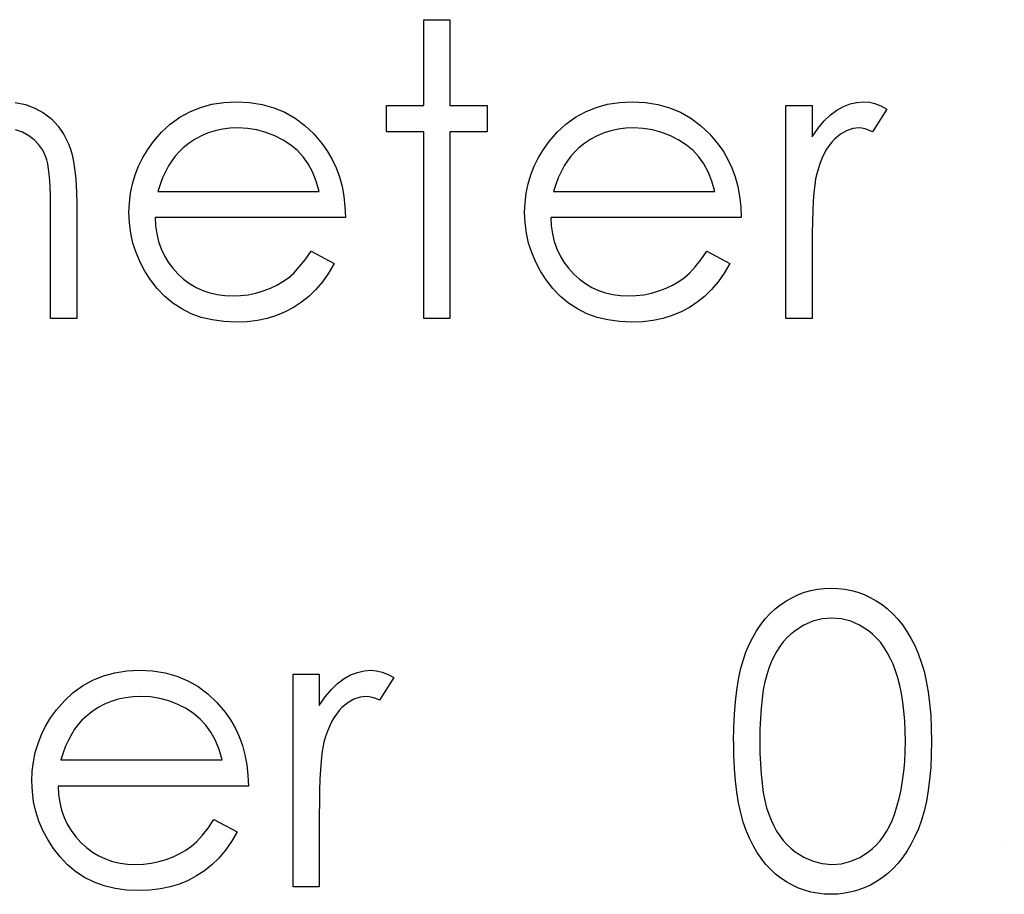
# Model space of a CAD drawing. Header units: inches. Extents: x 370 to 474, y 80 to 168.
# Tile 93 of 170: x 430.739 to 431.205, y 85.608 to 86.022. Entities that reach past the tile are written whole.
import ezdxf

# ---------------------------------------------------------------- set-up
doc = ezdxf.new("R2010")
doc.units = ezdxf.units.IN
doc.header["$LTSCALE"] = 0.5
doc.header["$MEASUREMENT"] = 0

msp = doc.modelspace()

# ---------------------------------------------------------------- linework, layer by layer
at = {"color": 7, "linetype": 'Continuous'}
for p, q in [((430.93055, 86.02222), (430.94291, 86.02222)), ((430.93055, 85.98159), (430.93055, 86.02222)), ((430.94291, 86.02222), (430.94291, 86.02222)), ((430.94291, 86.02222), (430.94291, 85.98159)), ((430.73722, 85.98303), (430.74196, 85.98206)), ((430.74196, 85.98206), (430.74641, 85.9804)), ((430.82486, 85.98071), (430.83024, 85.9822)), ((430.83024, 85.9822), (430.83592, 85.98305)), ((430.83592, 85.98305), (430.84194, 85.98336)), ((430.84194, 85.98336), (430.84194, 85.98336)), ((430.84194, 85.98336), (430.84812, 85.98305)), ((430.84812, 85.98305), (430.854, 85.98212)), ((430.854, 85.98212), (430.85955, 85.98057)), ((430.91288, 85.96922), (430.91288, 85.98159)), ((430.91288, 85.98159), (430.91288, 85.98159)), ((430.91288, 85.98159), (430.93055, 85.98159)), ((430.93055, 85.98159), (430.93055, 85.98159)), ((430.94291, 85.98159), (430.94291, 85.98159)), ((430.94291, 85.98159), (430.96058, 85.98159)), ((430.96058, 85.98159), (430.96058, 85.98159)), ((430.96058, 85.98159), (430.96058, 85.96922)), ((431.01212, 85.98071), (431.0175, 85.9822)), ((431.0175, 85.9822), (431.02318, 85.98305)), ((431.02318, 85.98305), (431.0292, 85.98336)), ((431.0292, 85.98336), (431.0292, 85.98336)), ((431.0292, 85.98336), (431.03539, 85.98305)), ((431.03539, 85.98305), (431.04126, 85.98212)), ((431.04126, 85.98212), (431.04681, 85.98057)), ((431.10191, 85.98159), (431.11428, 85.98159)), ((431.10191, 85.88089), (431.10191, 85.98159)), ((431.11428, 85.98159), (431.11428, 85.98159)), ((431.11428, 85.98159), (431.11428, 85.96677)), ((431.12598, 85.97944), (431.1291, 85.98115)), ((431.1291, 85.98115), (431.1323, 85.98239)), ((431.1323, 85.98239), (431.13553, 85.98311)), ((431.13553, 85.98311), (431.13884, 85.98336)), ((431.13884, 85.98336), (431.13884, 85.98336)), ((431.13884, 85.98336), (431.14141, 85.98314)), ((431.14141, 85.98314), (431.14406, 85.9825)), ((431.14406, 85.9825), (431.14679, 85.98143)), ((431.14679, 85.98143), (431.14961, 85.97991)), ((430.74641, 85.9804), (430.75055, 85.97811)), ((430.75055, 85.97811), (430.75427, 85.97524)), ((430.815, 85.97602), (430.81978, 85.97867)), ((430.81978, 85.97867), (430.82486, 85.98071)), ((430.85955, 85.98057), (430.86477, 85.97842)), ((430.86477, 85.97842), (430.86968, 85.97563)), ((431.00226, 85.97602), (431.00704, 85.97867)), ((431.00704, 85.97867), (431.01212, 85.98071)), ((431.04681, 85.98057), (431.05203, 85.97842)), ((431.05203, 85.97842), (431.05694, 85.97563)), ((431.11999, 85.97433), (431.12294, 85.97717)), ((431.12294, 85.97717), (431.12598, 85.97944)), ((431.14961, 85.97991), (431.14282, 85.9692)), ((431.14961, 85.97991), (431.14961, 85.97991)), ((430.75427, 85.97524), (430.7575, 85.97185)), ((430.7575, 85.97185), (430.76021, 85.96795)), ((430.80642, 85.96898), (430.81056, 85.97281)), ((430.81056, 85.97281), (430.815, 85.97602)), ((430.86968, 85.97563), (430.87427, 85.97221)), ((430.87427, 85.97221), (430.87854, 85.96818)), ((430.99368, 85.96898), (430.99782, 85.97281)), ((430.99782, 85.97281), (431.00226, 85.97602)), ((431.05694, 85.97563), (431.06153, 85.97221)), ((431.06153, 85.97221), (431.0658, 85.96818)), ((431.11709, 85.97085), (431.11999, 85.97433)), ((430.74058, 85.96892), (430.73733, 85.97008)), ((430.74354, 85.96732), (430.74058, 85.96892)), ((430.74616, 85.96533), (430.74354, 85.96732)), ((430.76021, 85.96795), (430.76239, 85.96351)), ((430.80258, 85.96459), (430.80642, 85.96898)), ((430.82535, 85.96729), (430.82232, 85.96569)), ((430.82855, 85.96865), (430.82535, 85.96729)), ((430.83184, 85.96967), (430.82855, 85.96865)), ((430.83529, 85.97041), (430.83184, 85.96967)), ((430.83888, 85.97085), (430.83529, 85.97041)), ((430.84258, 85.97099), (430.83888, 85.97085)), ((430.8471, 85.97077), (430.84258, 85.97099)), ((430.84258, 85.97099), (430.84258, 85.97099)), ((430.85152, 85.97005), (430.8471, 85.97077)), ((430.85585, 85.96889), (430.85152, 85.97005)), ((430.86005, 85.96724), (430.85585, 85.96889)), ((430.864, 85.96522), (430.86005, 85.96724)), ((430.87854, 85.96818), (430.88249, 85.96354)), ((430.93055, 85.96922), (430.91288, 85.96922)), ((430.91288, 85.96922), (430.91288, 85.96922)), ((430.93055, 85.88089), (430.93055, 85.96922)), ((430.93055, 85.96922), (430.93055, 85.96922)), ((430.96058, 85.96922), (430.94291, 85.96922)), ((430.94291, 85.96922), (430.94291, 85.96922)), ((430.94291, 85.96922), (430.94291, 85.88089)), ((430.96058, 85.96922), (430.96058, 85.96922)), ((430.98984, 85.96459), (430.99368, 85.96898)), ((431.01261, 85.96729), (431.00958, 85.96569)), ((431.01581, 85.96865), (431.01261, 85.96729)), ((431.0191, 85.96967), (431.01581, 85.96865)), ((431.02255, 85.97041), (431.0191, 85.96967)), ((431.02614, 85.97085), (431.02255, 85.97041)), ((431.02984, 85.97099), (431.02614, 85.97085)), ((431.03436, 85.97077), (431.02984, 85.97099)), ((431.02984, 85.97099), (431.02984, 85.97099)), ((431.03878, 85.97005), (431.03436, 85.97077)), ((431.04311, 85.96889), (431.03878, 85.97005)), ((431.04731, 85.96724), (431.04311, 85.96889)), ((431.05126, 85.96522), (431.04731, 85.96724)), ((431.0658, 85.96818), (431.06975, 85.96354)), ((431.11428, 85.96677), (431.11709, 85.97085)), ((431.12777, 85.96801), (431.12496, 85.96569)), ((431.13062, 85.96967), (431.12777, 85.96801)), ((431.13354, 85.97066), (431.13062, 85.96967)), ((431.1365, 85.97099), (431.13354, 85.97066)), ((431.13785, 85.97088), (431.1365, 85.97099)), ((431.1365, 85.97099), (431.1365, 85.97099)), ((431.13937, 85.97055), (431.13785, 85.97088)), ((431.14102, 85.96997), (431.13937, 85.97055)), ((431.14282, 85.9692), (431.14102, 85.96997)), ((431.14282, 85.9692), (431.14282, 85.9692)), ((430.74837, 85.96307), (430.74616, 85.96533)), ((430.75016, 85.96047), (430.74837, 85.96307)), ((430.76239, 85.96351), (430.7633, 85.96103)), ((430.79987, 85.96083), (430.80258, 85.96459)), ((430.80258, 85.96459), (430.80258, 85.96459)), ((430.81942, 85.96376), (430.81663, 85.96155)), ((430.82232, 85.96569), (430.81942, 85.96376)), ((430.86753, 85.9629), (430.864, 85.96522)), ((430.87068, 85.96028), (430.86753, 85.9629)), ((430.88249, 85.96354), (430.88249, 85.96354)), ((430.88249, 85.96354), (430.88503, 85.95992)), ((430.98713, 85.96083), (430.98984, 85.96459)), ((430.98984, 85.96459), (430.98984, 85.96459)), ((431.00668, 85.96376), (431.00389, 85.96155)), ((431.00958, 85.96569), (431.00668, 85.96376)), ((431.05479, 85.9629), (431.05126, 85.96522)), ((431.05794, 85.96028), (431.05479, 85.9629)), ((431.06975, 85.96354), (431.06975, 85.96354)), ((431.06975, 85.96354), (431.07229, 85.95992)), ((431.11428, 85.96677), (431.11428, 85.96677)), ((431.12234, 85.96268), (431.12118, 85.96092)), ((431.1236, 85.96428), (431.12234, 85.96268)), ((431.12496, 85.96569), (431.1236, 85.96428)), ((430.75154, 85.9576), (430.75016, 85.96047)), ((430.75209, 85.95595), (430.75154, 85.9576)), ((430.7633, 85.96103), (430.76407, 85.95824)), ((430.76407, 85.95824), (430.76474, 85.95517)), ((430.7975, 85.95694), (430.79987, 85.96083)), ((430.8129, 85.95769), (430.81122, 85.95545)), ((430.8147, 85.95973), (430.8129, 85.95769)), ((430.81663, 85.96155), (430.8147, 85.95973)), ((430.81663, 85.96155), (430.81663, 85.96155)), ((430.87338, 85.95736), (430.87068, 85.96028)), ((430.88503, 85.95992), (430.88721, 85.95611)), ((430.98476, 85.95694), (430.98713, 85.96083)), ((431.00016, 85.95769), (430.99848, 85.95545)), ((431.00196, 85.95973), (431.00016, 85.95769)), ((431.00389, 85.96155), (431.00196, 85.95973)), ((431.00389, 85.96155), (431.00389, 85.96155)), ((431.06064, 85.95736), (431.05794, 85.96028)), ((431.07229, 85.95992), (431.07447, 85.95611)), ((431.12007, 85.95896), (431.11905, 85.9568)), ((431.12118, 85.96092), (431.12007, 85.95896)), ((430.75256, 85.95396), (430.75209, 85.95595)), ((430.75298, 85.95167), (430.75256, 85.95396)), ((430.76474, 85.95517), (430.76529, 85.95181)), ((430.79388, 85.9488), (430.79551, 85.95294)), ((430.79551, 85.95294), (430.7975, 85.95694)), ((430.80967, 85.95299), (430.80824, 85.95029)), ((430.81122, 85.95545), (430.80967, 85.95299)), ((430.87576, 85.95404), (430.87338, 85.95736)), ((430.87783, 85.95021), (430.87576, 85.95404)), ((430.88721, 85.95611), (430.88909, 85.95206)), ((430.98114, 85.9488), (430.98277, 85.95294)), ((430.98277, 85.95294), (430.98476, 85.95694)), ((430.99693, 85.95299), (430.9955, 85.95029)), ((430.99848, 85.95545), (430.99693, 85.95299)), ((431.06302, 85.95404), (431.06064, 85.95736)), ((431.06509, 85.95021), (431.06302, 85.95404)), ((431.07447, 85.95611), (431.07635, 85.95206)), ((431.11811, 85.95448), (431.11726, 85.95197)), ((431.11905, 85.9568), (431.11811, 85.95448)), ((430.75331, 85.94907), (430.75298, 85.95167)), ((430.75356, 85.94615), (430.75331, 85.94907)), ((430.76529, 85.95181), (430.7657, 85.94816)), ((430.7657, 85.94816), (430.76601, 85.94422)), ((430.79261, 85.94452), (430.79388, 85.9488)), ((430.80824, 85.95029), (430.80691, 85.94739)), ((430.87962, 85.94584), (430.87783, 85.95021)), ((430.88909, 85.95206), (430.89061, 85.9478)), ((430.97987, 85.94452), (430.98114, 85.9488)), ((430.9955, 85.95029), (430.99417, 85.94739)), ((431.06688, 85.94584), (431.06509, 85.95021)), ((431.07635, 85.95206), (431.07787, 85.9478)), ((431.11648, 85.9493), (431.11596, 85.94689)), ((431.11726, 85.95197), (431.11648, 85.9493)), ((431.11648, 85.9493), (431.11648, 85.9493)), ((430.75375, 85.94292), (430.75356, 85.94615)), ((430.76601, 85.94422), (430.7662, 85.93997)), ((430.7917, 85.94013), (430.79261, 85.94452)), ((430.80573, 85.9443), (430.80465, 85.94096)), ((430.80691, 85.94739), (430.80573, 85.9443)), ((430.88108, 85.94096), (430.87962, 85.94584)), ((430.89061, 85.9478), (430.89182, 85.94333)), ((430.97896, 85.94013), (430.97987, 85.94452)), ((430.99299, 85.9443), (430.99191, 85.94096)), ((430.99417, 85.94739), (430.99299, 85.9443)), ((431.06834, 85.94096), (431.06688, 85.94584)), ((431.07787, 85.9478), (431.07908, 85.94333)), ((431.11552, 85.94394), (431.11513, 85.94043)), ((431.11596, 85.94689), (431.11552, 85.94394)), ((430.75386, 85.93936), (430.75375, 85.94292)), ((430.75389, 85.93549), (430.75386, 85.93936)), ((430.7662, 85.93997), (430.76625, 85.93544)), ((430.79118, 85.9356), (430.7917, 85.94013)), ((430.80465, 85.94096), (430.80465, 85.94096)), ((430.80465, 85.94096), (430.88108, 85.94096)), ((430.89182, 85.94333), (430.8927, 85.93864)), ((430.97844, 85.9356), (430.97896, 85.94013)), ((430.99191, 85.94096), (430.99191, 85.94096)), ((430.99191, 85.94096), (431.06834, 85.94096)), ((431.07908, 85.94333), (431.07996, 85.93864)), ((431.11513, 85.94043), (431.11483, 85.93638)), ((430.75389, 85.88089), (430.75389, 85.93549)), ((430.75389, 85.93549), (430.75389, 85.93549)), ((430.76625, 85.93544), (430.76625, 85.93544)), ((430.76625, 85.93544), (430.76625, 85.88089)), ((430.79099, 85.93097), (430.79118, 85.9356)), ((430.8927, 85.93864), (430.89323, 85.93373)), ((430.97825, 85.93097), (430.97844, 85.9356)), ((431.07996, 85.93864), (431.08049, 85.93373)), ((431.11483, 85.93638), (431.11458, 85.93179)), ((430.79121, 85.92603), (430.79099, 85.93097)), ((430.79099, 85.93097), (430.79099, 85.93097)), ((430.89323, 85.93373), (430.89345, 85.92859)), ((430.97847, 85.92603), (430.97825, 85.93097)), ((430.97825, 85.93097), (430.97825, 85.93097)), ((431.08049, 85.93373), (431.08071, 85.92859)), ((431.11458, 85.93179), (431.11441, 85.92666)), ((430.79181, 85.9212), (430.79121, 85.92603)), ((430.89345, 85.92859), (430.80335, 85.92859)), ((430.80335, 85.92859), (430.80335, 85.92859)), ((430.80335, 85.92859), (430.8036, 85.92462)), ((430.89345, 85.92859), (430.89345, 85.92859)), ((430.97907, 85.9212), (430.97847, 85.92603)), ((431.08071, 85.92859), (430.99061, 85.92859)), ((430.99061, 85.92859), (430.99061, 85.92859)), ((430.99061, 85.92859), (430.99086, 85.92462)), ((431.08071, 85.92859), (431.08071, 85.92859)), ((431.11441, 85.92666), (431.1143, 85.92097)), ((430.79286, 85.91653), (430.79181, 85.9212)), ((430.8036, 85.92462), (430.80415, 85.92081)), ((430.80415, 85.92081), (430.80504, 85.91719)), ((430.98012, 85.91653), (430.97907, 85.9212)), ((430.99086, 85.92462), (430.99141, 85.92081)), ((430.99141, 85.92081), (430.9923, 85.91719)), ((431.1143, 85.92097), (431.11428, 85.91474)), ((430.79435, 85.91198), (430.79286, 85.91653)), ((430.80504, 85.91719), (430.80625, 85.91377)), ((430.98161, 85.91198), (430.98012, 85.91653)), ((430.9923, 85.91719), (430.99351, 85.91377)), ((430.79623, 85.90753), (430.79435, 85.91198)), ((430.80625, 85.91377), (430.80774, 85.91054)), ((430.87435, 85.90864), (430.87716, 85.91269)), ((430.87716, 85.91269), (430.88815, 85.90692)), ((430.98349, 85.90753), (430.98161, 85.91198)), ((430.99351, 85.91377), (430.995, 85.91054)), ((431.06161, 85.90864), (431.06442, 85.91269)), ((431.06442, 85.91269), (431.07541, 85.90692)), ((431.11428, 85.91474), (431.11428, 85.91474)), ((431.11428, 85.91474), (431.11428, 85.88089)), ((430.79852, 85.90323), (430.79623, 85.90753)), ((430.80774, 85.91054), (430.80956, 85.90748)), ((430.80956, 85.90748), (430.81172, 85.90461)), ((430.87162, 85.90521), (430.87435, 85.90864)), ((430.88815, 85.90692), (430.88544, 85.90231)), ((430.88815, 85.90692), (430.88815, 85.90692)), ((430.98578, 85.90323), (430.98349, 85.90753)), ((430.995, 85.91054), (430.99682, 85.90748)), ((430.99682, 85.90748), (430.99898, 85.90461)), ((431.05888, 85.90521), (431.06161, 85.90864)), ((431.07541, 85.90692), (431.0727, 85.90231)), ((431.07541, 85.90692), (431.07541, 85.90692)), ((430.80125, 85.89906), (430.79852, 85.90323)), ((430.81172, 85.90461), (430.81417, 85.9019)), ((430.81417, 85.9019), (430.81688, 85.89947)), ((430.86648, 85.90011), (430.86899, 85.90234)), ((430.86899, 85.90234), (430.87162, 85.90521)), ((430.88544, 85.90231), (430.88255, 85.89817)), ((430.98851, 85.89906), (430.98578, 85.90323)), ((430.99898, 85.90461), (431.00143, 85.9019)), ((431.00143, 85.9019), (431.00414, 85.89947)), ((431.05374, 85.90011), (431.05625, 85.90234)), ((431.05625, 85.90234), (431.05888, 85.90521)), ((431.0727, 85.90231), (431.06981, 85.89817)), ((430.8044, 85.89503), (430.80125, 85.89906)), ((430.81688, 85.89947), (430.81972, 85.89735)), ((430.81972, 85.89735), (430.82273, 85.89555)), ((430.86104, 85.8966), (430.86389, 85.89826)), ((430.86389, 85.89826), (430.86648, 85.90011)), ((430.88255, 85.89817), (430.87945, 85.89448)), ((430.99166, 85.89503), (430.98851, 85.89906)), ((431.00414, 85.89947), (431.00698, 85.89735)), ((431.00698, 85.89735), (431.00999, 85.89555)), ((431.0483, 85.8966), (431.05115, 85.89826)), ((431.05115, 85.89826), (431.05374, 85.90011)), ((431.06981, 85.89817), (431.06671, 85.89448)), ((430.80791, 85.8913), (430.8044, 85.89503)), ((430.82273, 85.89555), (430.8259, 85.89409)), ((430.8259, 85.89409), (430.82922, 85.89296)), ((430.82922, 85.89296), (430.83269, 85.89216)), ((430.84741, 85.89207), (430.851, 85.89282)), ((430.851, 85.89282), (430.85453, 85.89384)), ((430.85453, 85.89384), (430.85792, 85.89511)), ((430.85792, 85.89511), (430.86104, 85.8966)), ((430.87945, 85.89448), (430.87614, 85.89127)), ((430.99517, 85.8913), (430.99166, 85.89503)), ((431.00999, 85.89555), (431.01316, 85.89409)), ((431.01316, 85.89409), (431.01648, 85.89296)), ((431.01648, 85.89296), (431.01995, 85.89216)), ((431.03467, 85.89207), (431.03826, 85.89282)), ((431.03826, 85.89282), (431.04179, 85.89384)), ((431.04179, 85.89384), (431.04518, 85.89511)), ((431.04518, 85.89511), (431.0483, 85.8966)), ((431.06671, 85.89448), (431.0634, 85.89127)), ((430.81177, 85.88807), (430.80791, 85.8913)), ((430.81594, 85.88534), (430.81177, 85.88807)), ((430.83269, 85.89216), (430.83631, 85.89166)), ((430.83631, 85.89166), (430.84009, 85.89149)), ((430.84009, 85.89149), (430.84379, 85.89163)), ((430.84009, 85.89149), (430.84009, 85.89149)), ((430.84379, 85.89163), (430.84741, 85.89207)), ((430.87264, 85.88849), (430.86894, 85.88606)), ((430.87614, 85.89127), (430.87264, 85.88849)), ((430.99903, 85.88807), (430.99517, 85.8913)), ((431.0032, 85.88534), (430.99903, 85.88807)), ((431.01995, 85.89216), (431.02357, 85.89166)), ((431.02357, 85.89166), (431.02735, 85.89149)), ((431.02735, 85.89149), (431.03105, 85.89163)), ((431.02735, 85.89149), (431.02735, 85.89149)), ((431.03105, 85.89163), (431.03467, 85.89207)), ((431.0599, 85.88849), (431.0562, 85.88606)), ((431.0634, 85.89127), (431.0599, 85.88849)), ((430.82041, 85.8831), (430.81594, 85.88534)), ((430.82524, 85.88136), (430.82041, 85.8831)), ((430.86499, 85.88396), (430.86085, 85.88222)), ((430.86894, 85.88606), (430.86499, 85.88396)), ((431.00767, 85.8831), (431.0032, 85.88534)), ((431.0125, 85.88136), (431.00767, 85.8831)), ((431.05225, 85.88396), (431.04811, 85.88222)), ((431.0562, 85.88606), (431.05225, 85.88396)), ((430.76625, 85.88089), (430.75389, 85.88089)), ((430.75389, 85.88089), (430.75389, 85.88089)), ((430.76625, 85.88089), (430.76625, 85.88089)), ((430.83038, 85.88012), (430.82524, 85.88136)), ((430.83584, 85.87938), (430.83038, 85.88012)), ((430.84164, 85.87913), (430.83584, 85.87938)), ((430.84686, 85.87932), (430.84164, 85.87913)), ((430.84164, 85.87913), (430.84164, 85.87913)), ((430.8518, 85.8799), (430.84686, 85.87932)), ((430.85646, 85.88087), (430.8518, 85.8799)), ((430.86085, 85.88222), (430.85646, 85.88087)), ((430.94291, 85.88089), (430.93055, 85.88089)), ((430.93055, 85.88089), (430.93055, 85.88089)), ((430.94291, 85.88089), (430.94291, 85.88089)), ((431.01764, 85.88012), (431.0125, 85.88136)), ((431.0231, 85.87938), (431.01764, 85.88012)), ((431.0289, 85.87913), (431.0231, 85.87938)), ((431.03412, 85.87932), (431.0289, 85.87913)), ((431.0289, 85.87913), (431.0289, 85.87913)), ((431.03906, 85.8799), (431.03412, 85.87932)), ((431.04372, 85.88087), (431.03906, 85.8799)), ((431.04811, 85.88222), (431.04372, 85.88087)), ((431.11428, 85.88089), (431.10191, 85.88089)), ((431.10191, 85.88089), (431.10191, 85.88089)), ((431.11428, 85.88089), (431.11428, 85.88089)), ((431.11375, 85.75212), (431.11684, 85.75272)), ((431.11684, 85.75272), (431.11999, 85.75308)), ((431.11999, 85.75308), (431.12325, 85.75319)), ((431.12325, 85.75319), (431.12325, 85.75319)), ((431.12325, 85.75319), (431.12653, 85.75308)), ((431.12653, 85.75308), (431.12976, 85.75272)), ((431.12976, 85.75272), (431.13288, 85.75212)), ((431.10216, 85.74729), (431.10495, 85.74886)), ((431.10495, 85.74886), (431.10779, 85.75019)), ((431.10779, 85.75019), (431.11074, 85.75126)), ((431.11074, 85.75126), (431.11375, 85.75212)), ((431.13288, 85.75212), (431.13594, 85.75126)), ((431.13594, 85.75126), (431.13892, 85.75019)), ((431.13892, 85.75019), (431.14182, 85.74886)), ((431.14182, 85.74886), (431.14467, 85.74729)), ((431.09443, 85.74121), (431.09686, 85.74345)), ((431.09686, 85.74345), (431.09945, 85.74549)), ((431.09945, 85.74549), (431.10216, 85.74729)), ((431.14467, 85.74729), (431.1474, 85.74547)), ((431.1474, 85.74547), (431.15002, 85.74342)), ((431.15002, 85.74342), (431.15253, 85.7411)), ((431.09004, 85.73602), (431.09216, 85.73873)), ((431.09216, 85.73873), (431.09443, 85.74121)), ((431.11911, 85.73867), (431.11466, 85.73757)), ((431.12366, 85.73906), (431.11911, 85.73867)), ((431.12816, 85.73867), (431.12366, 85.73906)), ((431.12366, 85.73906), (431.12366, 85.73906)), ((431.13255, 85.73757), (431.12816, 85.73867)), ((431.15253, 85.7411), (431.15488, 85.73856)), ((431.15488, 85.73856), (431.15709, 85.7358)), ((431.08805, 85.73307), (431.09004, 85.73602)), ((431.11038, 85.73567), (431.10621, 85.73304)), ((431.11466, 85.73757), (431.11038, 85.73567)), ((431.1368, 85.73567), (431.13255, 85.73757)), ((431.14097, 85.73304), (431.1368, 85.73567)), ((431.15709, 85.7358), (431.15916, 85.73277)), ((431.08452, 85.72653), (431.0862, 85.72992)), ((431.0862, 85.72992), (431.08805, 85.73307)), ((431.10238, 85.7297), (431.10064, 85.72774)), ((431.10423, 85.73147), (431.10238, 85.7297)), ((431.10621, 85.73304), (431.10423, 85.73147)), ((431.14295, 85.73144), (431.14097, 85.73304)), ((431.14483, 85.72962), (431.14295, 85.73144)), ((431.14663, 85.72758), (431.14483, 85.72962)), ((431.15916, 85.73277), (431.16109, 85.72951)), ((431.16109, 85.72951), (431.16286, 85.726)), ((431.083, 85.72291), (431.08452, 85.72653)), ((431.09904, 85.72562), (431.09755, 85.72333)), ((431.10064, 85.72774), (431.09904, 85.72562)), ((431.14828, 85.72531), (431.14663, 85.72758)), ((431.14983, 85.72283), (431.14828, 85.72531)), ((431.16286, 85.726), (431.16451, 85.72225)), ((431.08165, 85.71899), (431.083, 85.72291)), ((431.09617, 85.72084), (431.09493, 85.71819)), ((431.09755, 85.72333), (431.09617, 85.72084)), ((431.15126, 85.72013), (431.14983, 85.72283)), ((431.15259, 85.71723), (431.15126, 85.72013)), ((431.16451, 85.72225), (431.16598, 85.71822)), ((431.08046, 85.71469), (431.08165, 85.71899)), ((431.09379, 85.71535), (431.0928, 85.71226)), ((431.09493, 85.71819), (431.09379, 85.71535)), ((431.1538, 85.71408), (431.15259, 85.71723)), ((431.16598, 85.71822), (431.16727, 85.71386)), ((430.77384, 85.70964), (430.77892, 85.71168)), ((430.77892, 85.71168), (430.78431, 85.71317)), ((430.78431, 85.71317), (430.78999, 85.71403)), ((430.78999, 85.71403), (430.79601, 85.71433)), ((430.79601, 85.71433), (430.79601, 85.71433)), ((430.79601, 85.71433), (430.80219, 85.71403)), ((430.80219, 85.71403), (430.80807, 85.71309)), ((430.80807, 85.71309), (430.81362, 85.71154)), ((430.81362, 85.71154), (430.81884, 85.70939)), ((430.86872, 85.71256), (430.88108, 85.71256)), ((430.86872, 85.61187), (430.86872, 85.71256)), ((430.88108, 85.71256), (430.88108, 85.71256)), ((430.88108, 85.71256), (430.88108, 85.69774)), ((430.89279, 85.71041), (430.89591, 85.71212)), ((430.89591, 85.71212), (430.89911, 85.71336)), ((430.89911, 85.71336), (430.90234, 85.71408)), ((430.90234, 85.71408), (430.90565, 85.71433)), ((430.90565, 85.71433), (430.90565, 85.71433)), ((430.90565, 85.71433), (430.90822, 85.71411)), ((430.90822, 85.71411), (430.91087, 85.71347)), ((430.91642, 85.71088), (430.90962, 85.70017)), ((430.91087, 85.71347), (430.9136, 85.7124)), ((430.9136, 85.7124), (430.91642, 85.71088)), ((430.91642, 85.71088), (430.91642, 85.71088)), ((431.07944, 85.71), (431.08046, 85.71469)), ((431.0928, 85.71226), (431.09194, 85.70881)), ((431.15488, 85.71071), (431.1538, 85.71408)), ((431.15585, 85.70712), (431.15488, 85.71071)), ((431.16727, 85.71386), (431.16835, 85.70917)), ((430.76463, 85.70378), (430.76907, 85.70699)), ((430.76907, 85.70699), (430.77384, 85.70964)), ((430.81884, 85.70939), (430.82375, 85.7066)), ((430.82375, 85.7066), (430.82833, 85.70318)), ((430.8868, 85.7053), (430.88975, 85.70815)), ((430.88975, 85.70815), (430.89279, 85.71041)), ((431.07864, 85.70492), (431.07944, 85.71)), ((431.09194, 85.70881), (431.0912, 85.70503)), ((431.15662, 85.70332), (431.15585, 85.70712)), ((431.16835, 85.70917), (431.16923, 85.70414)), ((430.76048, 85.69995), (430.76463, 85.70378)), ((430.78936, 85.70138), (430.78591, 85.70064)), ((430.79295, 85.70182), (430.78936, 85.70138)), ((430.79664, 85.70196), (430.79295, 85.70182)), ((430.80117, 85.70174), (430.79664, 85.70196)), ((430.79664, 85.70196), (430.79664, 85.70196)), ((430.80559, 85.70102), (430.80117, 85.70174)), ((430.82833, 85.70318), (430.83261, 85.69915)), ((430.88108, 85.69774), (430.8839, 85.70182)), ((430.8839, 85.70182), (430.8868, 85.7053)), ((430.90035, 85.70163), (430.89742, 85.70064)), ((430.9033, 85.70196), (430.90035, 85.70163)), ((430.90466, 85.70185), (430.9033, 85.70196)), ((430.9033, 85.70196), (430.9033, 85.70196)), ((430.90617, 85.70152), (430.90466, 85.70185)), ((430.90783, 85.70094), (430.90617, 85.70152)), ((431.078, 85.69945), (431.07864, 85.70492)), ((431.0912, 85.70503), (431.09062, 85.70086)), ((431.15728, 85.69926), (431.15662, 85.70332)), ((431.16923, 85.70414), (431.16992, 85.69879)), ((430.75665, 85.69556), (430.76048, 85.69995)), ((430.77638, 85.69666), (430.77349, 85.69473)), ((430.77942, 85.69826), (430.77638, 85.69666)), ((430.78262, 85.69962), (430.77942, 85.69826)), ((430.78591, 85.70064), (430.78262, 85.69962)), ((430.80992, 85.69986), (430.80559, 85.70102)), ((430.81412, 85.69821), (430.80992, 85.69986)), ((430.81806, 85.69619), (430.81412, 85.69821)), ((430.83261, 85.69915), (430.83656, 85.69451)), ((430.88108, 85.69774), (430.88108, 85.69774)), ((430.89177, 85.69666), (430.89041, 85.69525)), ((430.89458, 85.69898), (430.89177, 85.69666)), ((430.89742, 85.70064), (430.89458, 85.69898)), ((430.90962, 85.70017), (430.90783, 85.70094)), ((430.90962, 85.70017), (430.90962, 85.70017)), ((431.07754, 85.69357), (431.078, 85.69945)), ((431.09062, 85.70086), (431.09015, 85.69636)), ((431.15778, 85.69498), (431.15728, 85.69926)), ((431.16992, 85.69879), (431.17042, 85.69307)), ((430.75394, 85.6918), (430.75665, 85.69556)), ((430.75665, 85.69556), (430.75665, 85.69556)), ((430.7707, 85.69252), (430.76877, 85.6907)), ((430.77349, 85.69473), (430.7707, 85.69252)), ((430.7707, 85.69252), (430.7707, 85.69252)), ((430.8216, 85.69387), (430.81806, 85.69619)), ((430.82474, 85.69125), (430.8216, 85.69387)), ((430.83656, 85.69451), (430.83656, 85.69451)), ((430.83656, 85.69451), (430.8391, 85.69089)), ((430.88798, 85.69189), (430.88688, 85.68993)), ((430.88914, 85.69365), (430.88798, 85.69189)), ((430.89041, 85.69525), (430.88914, 85.69365)), ((431.07726, 85.68733), (431.07754, 85.69357)), ((431.09015, 85.69636), (431.08982, 85.69153)), ((431.15816, 85.69048), (431.15778, 85.69498)), ((431.17042, 85.69307), (431.1707, 85.68706)), ((430.74958, 85.68391), (430.75157, 85.68791)), ((430.75157, 85.68791), (430.75394, 85.6918)), ((430.76697, 85.68866), (430.76529, 85.68642)), ((430.76877, 85.6907), (430.76697, 85.68866)), ((430.82745, 85.68833), (430.82474, 85.69125)), ((430.82982, 85.68501), (430.82745, 85.68833)), ((430.8391, 85.69089), (430.84128, 85.68708)), ((430.88586, 85.68777), (430.88492, 85.68546)), ((430.88688, 85.68993), (430.88586, 85.68777)), ((431.07717, 85.68071), (431.07726, 85.68733)), ((431.08982, 85.69153), (431.0896, 85.68631)), ((431.15836, 85.68573), (431.15816, 85.69048)), ((430.74795, 85.67977), (430.74958, 85.68391)), ((430.76374, 85.68397), (430.76231, 85.68126)), ((430.76529, 85.68642), (430.76374, 85.68397)), ((430.83189, 85.68118), (430.82982, 85.68501)), ((430.84128, 85.68708), (430.84316, 85.68303)), ((430.84316, 85.68303), (430.84467, 85.67878)), ((430.88406, 85.68294), (430.88329, 85.68027)), ((430.88492, 85.68546), (430.88406, 85.68294)), ((431.0896, 85.68631), (431.08954, 85.68076)), ((431.15844, 85.68076), (431.15836, 85.68573)), ((431.1707, 85.68706), (431.17081, 85.68071)), ((430.74668, 85.67549), (430.74795, 85.67977)), ((430.76098, 85.67836), (430.75979, 85.67527)), ((430.76231, 85.68126), (430.76098, 85.67836)), ((430.83369, 85.67682), (430.83189, 85.68118)), ((430.84467, 85.67878), (430.84589, 85.6743)), ((430.88329, 85.68027), (430.88277, 85.67786)), ((430.88329, 85.68027), (430.88329, 85.68027)), ((431.07726, 85.67414), (431.07718, 85.68071)), ((431.08954, 85.68076), (431.0896, 85.67524)), ((431.15836, 85.67579), (431.15844, 85.68076)), ((431.15844, 85.68076), (431.15844, 85.68076)), ((431.17081, 85.68071), (431.1707, 85.67439)), ((431.17081, 85.68071), (431.17081, 85.68071)), ((430.74577, 85.6711), (430.74668, 85.67549)), ((430.75979, 85.67527), (430.75872, 85.67193)), ((430.83515, 85.67193), (430.83369, 85.67682)), ((430.84589, 85.6743), (430.84677, 85.66961)), ((430.88233, 85.67491), (430.88194, 85.67141)), ((430.88277, 85.67786), (430.88233, 85.67491)), ((431.07754, 85.66793), (431.07726, 85.67414)), ((431.0896, 85.67524), (431.08982, 85.67005)), ((431.15811, 85.67099), (431.15836, 85.67579)), ((431.1707, 85.67439), (431.17042, 85.6684)), ((430.74525, 85.66658), (430.74577, 85.6711)), ((430.75872, 85.67193), (430.75872, 85.67193)), ((430.75872, 85.67193), (430.83515, 85.67193)), ((430.84677, 85.66961), (430.8473, 85.6647)), ((430.88194, 85.67141), (430.88164, 85.66735)), ((431.08982, 85.67005), (431.09015, 85.66519)), ((431.15769, 85.66638), (431.15811, 85.67099)), ((430.74505, 85.66194), (430.74525, 85.66658)), ((430.8473, 85.6647), (430.84752, 85.65956)), ((430.88164, 85.66735), (430.88139, 85.66277)), ((431.078, 85.66208), (431.07754, 85.66793)), ((431.09015, 85.66519), (431.09059, 85.66072)), ((431.15714, 85.66197), (431.15769, 85.66638)), ((431.17042, 85.6684), (431.16992, 85.66271)), ((430.74528, 85.657), (430.74505, 85.66194)), ((430.74505, 85.66194), (430.74505, 85.66194)), ((430.84752, 85.65956), (430.75742, 85.65956)), ((430.75742, 85.65956), (430.75742, 85.65956)), ((430.75742, 85.65956), (430.75767, 85.65559)), ((430.84752, 85.65956), (430.84752, 85.65956)), ((430.88139, 85.66277), (430.88122, 85.65763)), ((431.07867, 85.65664), (431.078, 85.66208)), ((431.09059, 85.66072), (431.0912, 85.65658)), ((431.1564, 85.65774), (431.15714, 85.66197)), ((431.16992, 85.66271), (431.16926, 85.65738)), ((430.74588, 85.65217), (430.74528, 85.657)), ((430.75767, 85.65559), (430.75822, 85.65178)), ((430.88122, 85.65763), (430.88111, 85.65195)), ((431.07949, 85.65156), (431.07867, 85.65664)), ((431.0912, 85.65658), (431.09192, 85.65277)), ((431.15551, 85.65368), (431.1564, 85.65774)), ((431.16926, 85.65738), (431.16838, 85.65239)), ((430.74693, 85.6475), (430.74588, 85.65217)), ((430.75822, 85.65178), (430.7591, 85.64816)), ((430.88111, 85.65195), (430.88108, 85.64571)), ((431.08049, 85.64684), (431.07949, 85.65156)), ((431.09192, 85.65277), (431.09277, 85.64932)), ((431.15444, 85.64982), (431.15551, 85.65368)), ((431.16838, 85.65239), (431.1673, 85.64772)), ((430.74842, 85.64295), (430.74693, 85.6475)), ((430.7591, 85.64816), (430.76032, 85.64474)), ((430.88108, 85.64571), (430.88108, 85.64571)), ((430.88108, 85.64571), (430.88108, 85.61187)), ((431.0817, 85.64251), (431.08049, 85.64684)), ((431.09277, 85.64932), (431.09377, 85.64623)), ((431.09377, 85.64623), (431.0949, 85.64339)), ((431.15212, 85.64325), (431.15322, 85.64612)), ((431.15322, 85.64612), (431.15444, 85.64982)), ((431.15322, 85.64612), (431.15322, 85.64612)), ((431.1673, 85.64772), (431.16606, 85.64336)), ((430.7503, 85.6385), (430.74842, 85.64295)), ((430.76032, 85.64474), (430.76181, 85.64151)), ((430.76181, 85.64151), (430.76363, 85.63845)), ((430.82842, 85.63961), (430.83123, 85.64366)), ((430.83123, 85.64366), (430.84222, 85.6379)), ((431.08308, 85.63856), (431.0817, 85.64251)), ((431.0949, 85.64339), (431.09614, 85.64074)), ((431.09614, 85.64074), (431.09749, 85.63825)), ((431.1509, 85.64057), (431.15212, 85.64325)), ((431.16606, 85.64336), (431.1646, 85.63936)), ((430.75259, 85.6342), (430.7503, 85.6385)), ((430.76363, 85.63845), (430.76578, 85.63558)), ((430.82306, 85.63331), (430.82568, 85.63618)), ((430.82568, 85.63618), (430.82842, 85.63961)), ((430.84222, 85.6379), (430.83951, 85.63329)), ((430.84222, 85.6379), (430.84222, 85.6379)), ((431.08463, 85.63491), (431.08308, 85.63856)), ((431.09749, 85.63825), (431.09898, 85.63596)), ((431.09898, 85.63596), (431.10061, 85.63384)), ((431.14809, 85.63577), (431.14955, 85.63806)), ((431.14955, 85.63806), (431.1509, 85.64057)), ((431.1646, 85.63936), (431.16297, 85.63563)), ((430.75532, 85.63003), (430.75259, 85.6342)), ((430.76578, 85.63558), (430.76824, 85.63287)), ((430.76824, 85.63287), (430.77095, 85.63044)), ((430.82055, 85.63108), (430.82306, 85.63331)), ((430.83951, 85.63329), (430.83661, 85.62915)), ((431.08634, 85.63149), (431.08463, 85.63491)), ((431.08819, 85.62832), (431.08634, 85.63149)), ((431.10061, 85.63384), (431.10235, 85.63188)), ((431.10235, 85.63188), (431.10423, 85.63011)), ((431.14295, 85.62995), (431.14478, 85.63168)), ((431.14478, 85.63168), (431.14649, 85.63364)), ((431.14649, 85.63364), (431.14809, 85.63577)), ((431.1612, 85.63215), (431.1593, 85.6289)), ((431.16297, 85.63563), (431.1612, 85.63215)), ((430.75847, 85.626), (430.75532, 85.63003)), ((430.77095, 85.63044), (430.77379, 85.62832)), ((430.77379, 85.62832), (430.7768, 85.62652)), ((430.81199, 85.62608), (430.81511, 85.62757)), ((430.81511, 85.62757), (430.81795, 85.62923)), ((430.81795, 85.62923), (430.82055, 85.63108)), ((430.83661, 85.62915), (430.83352, 85.62545)), ((431.09018, 85.62539), (431.08819, 85.62832)), ((431.10423, 85.63011), (431.10621, 85.62851)), ((431.10621, 85.62851), (431.11041, 85.62586)), ((431.13688, 85.62578), (431.14099, 85.62837)), ((431.14099, 85.62837), (431.14295, 85.62995)), ((431.1593, 85.6289), (431.15723, 85.62586)), ((430.76198, 85.62227), (430.75847, 85.626)), ((430.76584, 85.61904), (430.76198, 85.62227)), ((430.7768, 85.62652), (430.77997, 85.62506)), ((430.77997, 85.62506), (430.78328, 85.62393)), ((430.78328, 85.62393), (430.78676, 85.62313)), ((430.78676, 85.62313), (430.79038, 85.62263)), ((430.79038, 85.62263), (430.79416, 85.62247)), ((430.79416, 85.62247), (430.79786, 85.6226)), ((430.79416, 85.62247), (430.79416, 85.62247)), ((430.79786, 85.6226), (430.80148, 85.62304)), ((430.80148, 85.62304), (430.80506, 85.62379)), ((430.80506, 85.62379), (430.8086, 85.62481)), ((430.8086, 85.62481), (430.81199, 85.62608)), ((430.83021, 85.62224), (430.8267, 85.61946)), ((430.83352, 85.62545), (430.83021, 85.62224)), ((431.0923, 85.62266), (431.09018, 85.62539)), ((431.09457, 85.62017), (431.0923, 85.62266)), ((431.11041, 85.62586), (431.11472, 85.62398)), ((431.11472, 85.62398), (431.11913, 85.62285)), ((431.11913, 85.62285), (431.12366, 85.62247)), ((431.12366, 85.62247), (431.12821, 85.62282)), ((431.12366, 85.62247), (431.12366, 85.62247)), ((431.12821, 85.62282), (431.13263, 85.62396)), ((431.13263, 85.62396), (431.13688, 85.62578)), ((431.15502, 85.62307), (431.15264, 85.62053)), ((431.15723, 85.62586), (431.15502, 85.62307)), ((430.77001, 85.61631), (430.76584, 85.61904)), ((430.8267, 85.61946), (430.82301, 85.61703)), ((431.097, 85.61794), (431.09457, 85.62017)), ((431.09956, 85.61592), (431.097, 85.61794)), ((431.15013, 85.61821), (431.14748, 85.61614)), ((431.15264, 85.62053), (431.15013, 85.61821)), ((430.77448, 85.61407), (430.77001, 85.61631)), ((430.77931, 85.61233), (430.77448, 85.61407)), ((430.81492, 85.61319), (430.81053, 85.61184)), ((430.81906, 85.61493), (430.81492, 85.61319)), ((430.82301, 85.61703), (430.81906, 85.61493)), ((431.10224, 85.61416), (431.09956, 85.61592)), ((431.105, 85.61261), (431.10224, 85.61416)), ((431.14188, 85.61272), (431.13895, 85.6114)), ((431.14472, 85.61432), (431.14188, 85.61272)), ((431.14748, 85.61614), (431.14472, 85.61432)), ((430.78444, 85.61109), (430.77931, 85.61233)), ((430.78991, 85.61035), (430.78444, 85.61109)), ((430.79571, 85.6101), (430.78991, 85.61035)), ((430.80092, 85.61029), (430.79571, 85.6101)), ((430.79571, 85.6101), (430.79571, 85.6101)), ((430.80586, 85.61087), (430.80092, 85.61029)), ((430.81053, 85.61184), (430.80586, 85.61087)), ((430.88108, 85.61187), (430.86872, 85.61187)), ((430.86872, 85.61187), (430.86872, 85.61187)), ((430.88108, 85.61187), (430.88108, 85.61187)), ((431.10784, 85.61129), (431.105, 85.61261)), ((431.11077, 85.61024), (431.10784, 85.61129)), ((431.11375, 85.60941), (431.11077, 85.61024)), ((431.11684, 85.6088), (431.11375, 85.60941)), ((431.11999, 85.60844), (431.11684, 85.6088)), ((431.12325, 85.60833), (431.11999, 85.60844)), ((431.12653, 85.60844), (431.12325, 85.60833)), ((431.12325, 85.60833), (431.12325, 85.60833)), ((431.12976, 85.60883), (431.12653, 85.60844)), ((431.13291, 85.60944), (431.12976, 85.60883)), ((431.13597, 85.61029), (431.13291, 85.60944)), ((431.13895, 85.6114), (431.13597, 85.61029))]:
    msp.add_line(p, q, dxfattribs=at)
msp.add_arc((431.20525, 85.62158), 0.01148, 89.9966, 90.0034, dxfattribs=at)

doc.saveas('drawing.dxf')
